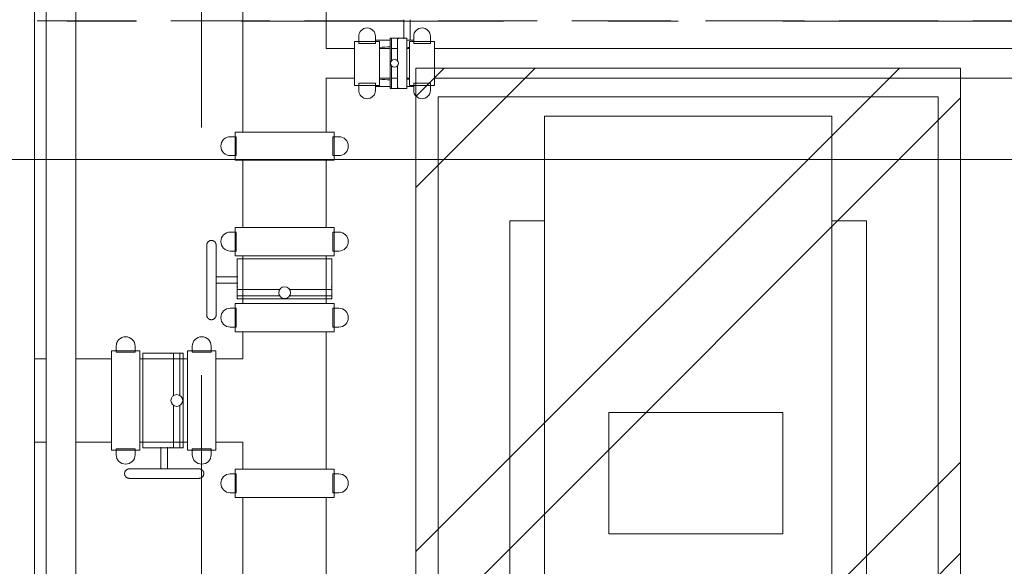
# Model space of a CAD drawing. Header units: centimetres. Extents: x -996 to 7161, y -1849 to 2591.
# Tile 10 of 49: x 1459 to 1658, y -468 to -357. Entities that reach past the tile are written whole.
import ezdxf

# ---------------------------------------------------------------- set-up
doc = ezdxf.new("R2010")
doc.units = ezdxf.units.CM
doc.header["$LTSCALE"] = 0.1
doc.header["$MEASUREMENT"] = 0
for name, pattern in [('Krawędzie ukryte', [270, 200, -70]), ('Przerywana długa', [1000, 500, -500]), ('Przerywana podwójnie', [1093.611073, 529.166651, -211.666656, 141.111112, -211.666656]), ('Wipeout_Contour', [1000, 0, -1000])]:
    doc.linetypes.add(name, pattern=pattern)
for name, color, linetype in [('1_przekroje.K_IR', 7, 'Continuous'), ('2_instalacje pompownia.ISTN', 7, 'Continuous'), ('2_stropy.K_IR', 7, 'Continuous'), ('3_pompownia.K_IR', 7, 'Continuous'), ('5_wymiary.K_IR', 7, 'Continuous')]:
    doc.layers.add(name, color=color, linetype=linetype)
doc.styles.add('GENERATED_STYLE_2', font='txt')
doc.dimstyles.new('GENERATED_STYLE__3', dxfattribs={"dimtxt": 18, "dimasz": 9.178744, "dimexe": 0.18, "dimexo": 2, "dimgap": 0.09, "dimtad": 1, "dimtih": 1, "dimtoh": 1, "dimdec": 0, "dimzin": 0, "dimdsep": 46, "dimtxsty": 'GENERATED_STYLE_2', "dimblk": 'ARROWHEAD_2', "dimblk1": 'ARROWHEAD_2', "dimblk2": 'ARROWHEAD_2', "dimcen": 0.09, "dimclrd": 1, "dimclre": 1, "dimclrt": 1, "dimadec": 1, "dimazin": 0, "dimtfac": 1, "dimtdec": 4, "dimtmove": 0, "dimatfit": 3, "dimfxl": 1, "dimtolj": 1, "dimtzin": 0, "dimarcsym": 0})

# ---------------------------------------------------------------- blocks, each defined once
blk = doc.blocks.new('Strop_13_1', base_point=(1539.2, -577.1))
at = {"color": 254, "linetype": 'Wipeout_Contour', "lineweight": 0, "ltscale": 6663.067075}
blk.add_wipeout([(1539.2, -577.1), (1649.2, -577.1), (1649.2, -367.1), (1539.2, -367.1)], dxfattribs=at).dxf.layer = '2_stropy.K_IR'
at = {"layer": '2_stropy.K_IR', "linetype": 'Continuous', "lineweight": 0, "true_color": 0x00c600}
h = blk.add_hatch(dxfattribs=at)
h.set_pattern_fill('Podwójny_szraf_1_4_0001', color=92, style=0, pattern_type=2)
h.set_pattern_definition([(45, (0, 0), (-45.962, 45.962), []), (45, (-9.19, 9.19), (-45.962, 45.962), [])])
h.paths.add_polyline_path([(1539.2, -577.1), (1649.2, -577.1), (1649.2, -367.1), (1539.2, -367.1)])
at = {"layer": '2_stropy.K_IR', "color": 7, "linetype": 'Continuous', "lineweight": 9, "flags": 128}
blk.add_lwpolyline([(1539.2, -577.1), (1649.2, -577.1), (1649.2, -367.1), (1539.2, -367.1)], close=True, dxfattribs=at)
blk = doc.blocks.new('Rura 22[13]_1', base_point=(2103.7, -353.63))
at = {"layer": '2_instalacje pompownia.ISTN', "color": 252, "linetype": 'Krawędzie ukryte', "lineweight": 15}
blk.add_line((2103.7, -357.53), (1293.7, -357.53), dxfattribs=at)
at = {"layer": '2_instalacje pompownia.ISTN', "color": 252, "linetype": 'Przerywana podwójnie', "lineweight": 15}
blk.add_line((2103.7, -357.63), (1293.7, -357.63), dxfattribs=at)
blk = doc.blocks.new('*D297')
at = {"layer": '5_wymiary.K_IR', "color": 1, "linetype": 'Continuous', "lineweight": 0}
for p, q in [((1393.7, -394.64), (1393.7, -376.52)), ((2003.7, -394.64), (2003.7, -376.52)), ((1397.18, -379.54), (1390.21, -391.62)), ((2000.21, -391.62), (2007.18, -379.54)), ((1387.79, -385.58), (1393.7, -385.58)), ((1393.7, -385.58), (2003.7, -385.58)), ((2003.7, -385.58), (2009.6, -385.58))]:
    blk.add_line(p, q, dxfattribs=at)
at = {"color": 254, "linetype": 'Wipeout_Contour', "lineweight": 0, "ltscale": 6956.769989}
blk.add_wipeout([(1678.21, -381.98), (1719.19, -381.98), (1719.19, -363.98), (1678.21, -363.98)], dxfattribs=at).dxf.layer = '5_wymiary.K_IR'
at = {"layer": '5_wymiary.K_IR', "color": 1, "lineweight": 0, "insert": (1678.21, -381.98), "char_height": 18, "attachment_point": 7, "style": 'GENERATED_STYLE_2'}
blk.add_mtext('\\A1;{\\pql;\\fArial|b0|i1|c238|p38;610}', dxfattribs=at)
blk = doc.blocks.new('ARROWHEAD_2')
at = {"color": 0, "linetype": 'Continuous', "lineweight": 0}
for p, q in [((-0.378, -0.655), (0.378, 0.655)), ((0, 0), (-1, 0))]:
    blk.add_line(p, q, dxfattribs=at)
blk = doc.blocks.new('Płaszczyzna odcinająca_1_1', base_point=(1495.89, 2185.89))
at = {"layer": '1_przekroje.K_IR', "color": 7, "linetype": 'Przerywana długa', "lineweight": 15}
blk.add_line((1495.89, 2170.89), (1495.89, -1087.99), dxfattribs=at)

msp = doc.modelspace()

# ---------------------------------------------------------------- block references
at = {"layer": '2_instalacje pompownia.ISTN', "color": 252, "linetype": 'Przerywana podwójnie', "lineweight": 0}
msp.add_blockref('Rura 22[13]_1', (2103.7, -353.63), dxfattribs=at)
at = {"layer": '2_stropy.K_IR', "color": 7, "linetype": 'Continuous', "lineweight": 9}
msp.add_blockref('Strop_13_1', (1539.2, -577.1), dxfattribs=at)

# ---------------------------------------------------------------- next in the draw order: dimensions: what is measured, and where the dimension line sits
at = {"layer": '5_wymiary.K_IR', "color": 1, "linetype": 'Continuous', "lineweight": 0}
dim = msp.add_linear_dim(base=(2003.7, -385.58), p1=(1393.7, -517.51), p2=(2003.7, -514.89), dimstyle='GENERATED_STYLE__3', dxfattribs=at)
dim.commit()
dim.dimension.update_dxf_attribs({"geometry": '*D297', "text_midpoint": (1698.79, -372.98), "dimtype": 160})

# ---------------------------------------------------------------- next in the draw order: linework, layer by layer
at = {"layer": '3_pompownia.K_IR', "color": 7, "linetype": 'Continuous', "lineweight": 0}
for p, q in [((1462.21, -721.56), (1462.21, -309.45)), ((1464.53, -332.59), (1464.53, -530.99)), ((1470.56, -530.99), (1470.56, -332.59)), ((1504.27, -352.27), (1504.27, -380.01)), ((1521.1, -363.13), (1521.1, -352.27)), ((1536.78, -357.33), (1536.78, -361.19)), ((1538.07, -361.43), (1538.07, -357.33)), ((1531.89, -361.7), (1526.81, -361.7)), ((1526.81, -370.59), (1526.81, -361.7)), ((1527.66, -360.69), (1527.66, -362.13)), ((1531.04, -362.13), (1531.04, -360.69)), ((1534.02, -361.43), (1531.04, -361.43)), ((1531.89, -361.7), (1531.89, -370.59)), ((1534.25, -361.06), (1534.02, -361.06)), ((1534.02, -366.14), (1534.02, -361.06)), ((1534.1, -361.06), (1534.1, -361.19)), ((1534.1, -361.06), (1535.67, -361.06)), ((1534.25, -365.71), (1534.25, -361.06)), ((1537.36, -361.06), (1535.52, -361.06)), ((1535.52, -365.68), (1535.52, -361.06)), ((1535.67, -361.19), (1535.67, -361.06)), ((1537.36, -366.14), (1537.36, -361.06)), ((1538.76, -361.43), (1537.36, -361.43)), ((1542.99, -361.7), (1537.91, -361.7)), ((1537.91, -370.59), (1537.91, -361.7)), ((1538.76, -360.69), (1538.76, -362.13)), ((1542.14, -362.13), (1542.14, -360.69)), ((1542.99, -361.7), (1542.99, -370.59)), ((1526.81, -363.13), (1521.1, -363.13)), ((1527.66, -362.13), (1531.04, -362.13)), ((1534.02, -363.13), (1531.89, -363.13)), ((1535.52, -363.13), (1534.25, -363.13)), ((1537.91, -363.13), (1537.36, -363.13)), ((1538.76, -362.13), (1542.14, -362.13)), ((1741.16, -363.13), (1542.99, -363.13)), ((1534.02, -371.22), (1534.02, -366.14)), ((1534.25, -371.22), (1534.25, -366.57)), ((1535.52, -371.22), (1535.52, -366.58)), ((1537.36, -371.22), (1537.36, -366.14)), ((1521.1, -380.01), (1521.1, -369.16)), ((1521.1, -369.16), (1526.81, -369.16)), ((1531.89, -369.16), (1534.02, -369.16)), ((1534.25, -369.16), (1535.52, -369.16)), ((1537.36, -369.16), (1537.91, -369.16)), ((1542.99, -369.16), (1741.16, -369.16)), ((1526.81, -370.59), (1531.89, -370.59)), ((1531.04, -370.16), (1527.66, -370.16)), ((1527.66, -370.16), (1527.66, -371.6)), ((1531.04, -371.6), (1531.04, -370.16)), ((1531.04, -370.85), (1534.02, -370.85)), ((1534.02, -371.22), (1534.25, -371.22)), ((1534.1, -371.1), (1534.1, -371.22)), ((1535.67, -371.22), (1534.1, -371.22)), ((1535.52, -371.22), (1537.36, -371.22)), ((1535.67, -371.22), (1535.67, -371.1)), ((1537.36, -370.85), (1538.76, -370.85)), ((1537.91, -370.59), (1542.99, -370.59)), ((1542.14, -370.16), (1538.76, -370.16)), ((1538.76, -370.16), (1538.76, -371.6)), ((1542.14, -371.6), (1542.14, -370.16)), ((1644.7, -372.92), (1543.7, -372.92)), ((1543.7, -372.92), (1543.7, -533.33)), ((1644.7, -533.68), (1644.7, -372.92)), ((1565.2, -376.82), (1565.2, -469.92)), ((1565.2, -376.82), (1623.2, -376.82)), ((1623.2, -469.92), (1623.2, -376.82)), ((1502.94, -380.96), (1501.73, -380.96)), ((1502.68, -380.01), (1502.68, -385.73)), ((1502.68, -380.01), (1522.7, -380.01)), ((1502.94, -384.77), (1502.94, -380.96)), ((1523.65, -380.96), (1522.43, -380.96)), ((1522.43, -380.96), (1522.43, -384.77)), ((1522.7, -385.73), (1522.7, -380.01)), ((1501.73, -384.77), (1502.94, -384.77)), ((1522.7, -385.73), (1502.68, -385.73)), ((1504.27, -385.73), (1504.27, -399.27)), ((1521.1, -399.27), (1521.1, -385.73)), ((1522.43, -384.77), (1523.65, -384.77)), ((1502.68, -399.27), (1502.68, -404.99)), ((1502.68, -399.27), (1522.7, -399.27)), ((1522.7, -404.99), (1522.7, -399.27)), ((1565.2, -397.92), (1558.2, -397.92)), ((1558.2, -397.92), (1558.2, -533.68)), ((1630.2, -397.92), (1623.2, -397.92)), ((1630.2, -533.68), (1630.2, -397.92)), ((1502.94, -400.23), (1501.73, -400.23)), ((1502.94, -404.04), (1502.94, -400.23)), ((1523.65, -400.23), (1522.43, -400.23)), ((1522.43, -400.23), (1522.43, -404.04)), ((1501.73, -404.04), (1502.94, -404.04)), ((1522.7, -404.99), (1502.68, -404.99)), ((1503.14, -405.6), (1503.14, -411.82)), ((1512.69, -405.6), (1503.14, -405.6)), ((1504.27, -404.99), (1504.27, -414.64)), ((1522.24, -405.6), (1512.69, -405.6)), ((1521.1, -414.64), (1521.1, -404.99)), ((1522.24, -411.82), (1522.24, -405.6)), ((1522.43, -404.04), (1523.65, -404.04)), ((1503.28, -409.27), (1498.87, -409.27)), ((1498.87, -410.56), (1503.28, -410.56)), ((1503.28, -411.26), (1503.14, -411.26)), ((1503.14, -413.65), (1503.14, -411.26)), ((1522.24, -411.26), (1522.09, -411.26)), ((1522.24, -411.26), (1522.24, -413.65)), ((1503.14, -413.09), (1503.14, -413.73)), ((1511.68, -411.82), (1503.28, -411.82)), ((1511.67, -413.09), (1503.28, -413.09)), ((1522.09, -411.82), (1513.71, -411.82)), ((1522.09, -413.09), (1513.71, -413.09)), ((1522.24, -413.73), (1522.24, -413.09)), ((1502.68, -414.64), (1502.68, -420.35)), ((1522.7, -414.64), (1502.68, -414.64)), ((1503.14, -413.65), (1503.28, -413.65)), ((1512.69, -413.73), (1503.14, -413.73)), ((1522.24, -413.73), (1512.69, -413.73)), ((1522.09, -413.65), (1522.24, -413.65)), ((1522.7, -420.35), (1522.7, -414.64)), ((1502.94, -415.59), (1501.73, -415.59)), ((1502.94, -419.4), (1502.94, -415.59)), ((1523.65, -415.59), (1522.43, -415.59)), ((1522.43, -415.59), (1522.43, -419.4)), ((1501.73, -419.4), (1502.94, -419.4)), ((1522.43, -419.4), (1523.65, -419.4)), ((1502.68, -420.35), (1522.7, -420.35)), ((1504.27, -420.35), (1504.27, -425.81)), ((1521.1, -448.09), (1521.1, -420.35)), ((1478.69, -423.26), (1478.69, -424.48)), ((1482.5, -424.48), (1482.5, -423.26)), ((1494.06, -423.26), (1494.06, -424.48)), ((1497.87, -424.48), (1497.87, -423.26)), ((1483.45, -424.22), (1477.74, -424.22)), ((1477.74, -444.23), (1477.74, -424.22)), ((1478.69, -424.48), (1482.5, -424.48)), ((1483.45, -424.22), (1483.45, -444.23)), ((1490.28, -424.67), (1484.06, -424.67)), ((1484.06, -424.67), (1484.06, -434.22)), ((1489.73, -424.67), (1489.73, -424.82)), ((1489.73, -424.67), (1492.11, -424.67)), ((1490.28, -424.82), (1490.28, -433.2)), ((1492.19, -424.67), (1491.55, -424.67)), ((1491.55, -424.82), (1491.55, -433.2)), ((1492.11, -424.82), (1492.11, -424.67)), ((1492.19, -424.67), (1492.19, -434.22)), ((1498.82, -424.22), (1493.1, -424.22)), ((1493.1, -424.22), (1493.1, -444.23)), ((1494.06, -424.48), (1497.87, -424.48)), ((1498.82, -444.23), (1498.82, -424.22)), ((1464.53, -425.81), (1462.21, -425.81)), ((1477.74, -425.81), (1470.57, -425.81)), ((1493.1, -425.81), (1483.45, -425.81)), ((1504.27, -425.81), (1498.82, -425.81)), ((1484.06, -434.22), (1484.06, -443.77)), ((1490.28, -435.27), (1490.28, -443.63)), ((1491.55, -435.27), (1491.55, -443.63)), ((1492.19, -434.22), (1492.19, -443.77)), ((1613.3, -436.67), (1578.2, -436.67)), ((1578.2, -436.67), (1578.2, -461.17)), ((1613.3, -461.17), (1613.3, -436.67)), ((1462.21, -442.64), (1464.53, -442.64)), ((1470.57, -442.64), (1477.74, -442.64)), ((1483.45, -442.64), (1493.1, -442.64)), ((1498.82, -442.64), (1504.27, -442.64)), ((1504.27, -442.64), (1504.27, -448.09)), ((1477.74, -444.23), (1483.45, -444.23)), ((1482.5, -443.97), (1478.69, -443.97)), ((1478.69, -443.97), (1478.69, -445.18)), ((1482.5, -445.18), (1482.5, -443.97)), ((1484.06, -443.77), (1490.28, -443.77)), ((1487.73, -443.63), (1487.73, -448.04)), ((1489.03, -448.04), (1489.03, -443.63)), ((1489.73, -443.63), (1489.73, -443.77)), ((1492.11, -443.77), (1489.73, -443.77)), ((1491.55, -443.77), (1492.19, -443.77)), ((1492.11, -443.77), (1492.11, -443.63)), ((1493.1, -444.23), (1498.82, -444.23)), ((1497.87, -443.97), (1494.06, -443.97)), ((1494.06, -443.97), (1494.06, -445.18)), ((1497.87, -445.18), (1497.87, -443.97)), ((1502.94, -449.04), (1501.73, -449.04)), ((1502.68, -448.09), (1502.68, -453.81)), ((1522.7, -448.09), (1502.68, -448.09)), ((1502.94, -452.85), (1502.94, -449.04)), ((1523.65, -449.04), (1522.43, -449.04)), ((1522.43, -449.04), (1522.43, -452.85)), ((1522.7, -453.81), (1522.7, -448.09)), ((1501.73, -452.85), (1502.94, -452.85)), ((1522.43, -452.85), (1523.65, -452.85)), ((1502.68, -453.81), (1522.7, -453.81)), ((1504.27, -453.81), (1504.27, -525.34)), ((1521.1, -525.34), (1521.1, -453.81)), ((1578.2, -461.17), (1613.3, -461.17))]:
    msp.add_line(p, q, dxfattribs=at)
at = {"layer": '3_pompownia.K_IR', "color": 7, "linetype": 'Continuous', "lineweight": 0, "flags": 128}
for points in [[(1496.96, -402.87), (1496.97, -402.83), (1496.97, -402.79), (1496.97, -402.75), (1496.98, -402.72), (1496.98, -402.68), (1496.99, -402.64), (1497, -402.6), (1497.01, -402.57), (1497.03, -402.53), (1497.04, -402.5), (1497.06, -402.46), (1497.07, -402.43), (1497.09, -402.39), (1497.11, -402.36), (1497.13, -402.33), (1497.15, -402.3), (1497.18, -402.27), (1497.2, -402.24), (1497.23, -402.21), (1497.25, -402.18), (1497.28, -402.16), (1497.31, -402.13), (1497.34, -402.11), (1497.37, -402.09), (1497.4, -402.07), (1497.44, -402.05), (1497.47, -402.03), (1497.5, -402.01), (1497.54, -401.99), (1497.57, -401.98), (1497.61, -401.97), (1497.64, -401.95), (1497.68, -401.94), (1497.72, -401.94), (1497.76, -401.93), (1497.79, -401.92), (1497.83, -401.92), (1497.87, -401.92), (1497.91, -401.91), (1497.95, -401.91), (1497.98, -401.92), (1498.02, -401.92), (1498.06, -401.93), (1498.1, -401.93), (1498.13, -401.94), (1498.17, -401.95), (1498.21, -401.96), (1498.24, -401.97), (1498.28, -401.99), (1498.31, -402), (1498.35, -402.02), (1498.38, -402.04), (1498.41, -402.05), (1498.45, -402.08), (1498.48, -402.1), (1498.51, -402.12), (1498.54, -402.14), (1498.57, -402.17), (1498.59, -402.2), (1498.62, -402.22), (1498.64, -402.25), (1498.67, -402.28), (1498.69, -402.31), (1498.71, -402.34), (1498.73, -402.38), (1498.75, -402.41), (1498.77, -402.44), (1498.79, -402.48), (1498.8, -402.51), (1498.81, -402.55), (1498.83, -402.58), (1498.84, -402.62), (1498.85, -402.66), (1498.85, -402.7), (1498.86, -402.73), (1498.86, -402.77), (1498.87, -402.81), (1498.87, -402.85), (1498.87, -402.87)], [(1496.96, -402.87), (1496.96, -402.87), (1496.96, -402.89), (1496.96, -402.92), (1496.96, -402.96), (1496.96, -403.01), (1496.96, -403.07), (1496.96, -403.14), (1496.96, -403.22), (1496.96, -403.32), (1496.96, -403.42), (1496.96, -403.54), (1496.96, -403.66), (1496.96, -403.8), (1496.96, -403.94), (1496.96, -404.1), (1496.96, -404.26), (1496.96, -404.43), (1496.96, -404.62), (1496.96, -404.81), (1496.96, -405), (1496.96, -405.21), (1496.96, -405.42), (1496.96, -405.65), (1496.96, -405.87), (1496.96, -406.11), (1496.96, -406.35), (1496.96, -406.59), (1496.96, -406.84), (1496.96, -407.1), (1496.96, -407.36), (1496.96, -407.63), (1496.96, -407.89), (1496.96, -408.17), (1496.96, -408.44), (1496.96, -408.72), (1496.96, -409), (1496.96, -409.28), (1496.96, -409.56), (1496.96, -409.84), (1496.96, -409.92)], [(1496.96, -408.65), (1496.96, -408.52), (1496.96, -408.24), (1496.96, -407.97), (1496.96, -407.7), (1496.96, -407.43), (1496.96, -407.17), (1496.96, -406.91), (1496.96, -406.66), (1496.96, -406.41), (1496.96, -406.17), (1496.96, -405.94), (1496.96, -405.71), (1496.96, -405.48), (1496.96, -405.27), (1496.96, -405.06), (1496.96, -404.86), (1496.96, -404.67), (1496.96, -404.48), (1496.96, -404.31), (1496.96, -404.14), (1496.96, -403.98), (1496.96, -403.84), (1496.96, -403.7), (1496.96, -403.57), (1496.96, -403.45), (1496.96, -403.35), (1496.96, -403.25), (1496.96, -403.16), (1496.96, -403.09), (1496.96, -403.02), (1496.96, -402.97), (1496.96, -402.93), (1496.96, -402.9), (1496.96, -402.88), (1496.96, -402.87)], [(1498.87, -402.87), (1498.87, -402.87), (1498.87, -402.89), (1498.87, -402.92), (1498.87, -402.96), (1498.87, -403.01), (1498.87, -403.07), (1498.87, -403.14), (1498.87, -403.22), (1498.87, -403.32), (1498.87, -403.42), (1498.87, -403.54), (1498.87, -403.66), (1498.87, -403.8), (1498.87, -403.94), (1498.87, -404.1), (1498.87, -404.26), (1498.87, -404.43), (1498.87, -404.62), (1498.87, -404.81), (1498.87, -405), (1498.87, -405.21), (1498.87, -405.42), (1498.87, -405.65), (1498.87, -405.87), (1498.87, -406.11), (1498.87, -406.35), (1498.87, -406.59), (1498.87, -406.84), (1498.87, -407.1), (1498.87, -407.36), (1498.87, -407.63), (1498.87, -407.89), (1498.87, -408.17), (1498.87, -408.44), (1498.87, -408.65)], [(1498.87, -409.92), (1498.87, -409.63), (1498.87, -409.35), (1498.87, -409.07), (1498.87, -408.79), (1498.87, -408.52), (1498.87, -408.24), (1498.87, -407.97), (1498.87, -407.7), (1498.87, -407.43), (1498.87, -407.17), (1498.87, -406.91), (1498.87, -406.66), (1498.87, -406.41), (1498.87, -406.17), (1498.87, -405.94), (1498.87, -405.71), (1498.87, -405.48), (1498.87, -405.27), (1498.87, -405.06), (1498.87, -404.86), (1498.87, -404.67), (1498.87, -404.48), (1498.87, -404.31), (1498.87, -404.14), (1498.87, -403.98), (1498.87, -403.84), (1498.87, -403.7), (1498.87, -403.57), (1498.87, -403.45), (1498.87, -403.35), (1498.87, -403.25), (1498.87, -403.16), (1498.87, -403.09), (1498.87, -403.02), (1498.87, -402.97), (1498.87, -402.93), (1498.87, -402.9), (1498.87, -402.88), (1498.87, -402.87)], [(1496.96, -409.92), (1496.96, -410.2), (1496.96, -410.48), (1496.96, -410.76), (1496.96, -411.04), (1496.96, -411.32), (1496.96, -411.59), (1496.96, -411.86), (1496.96, -412.13), (1496.96, -412.4), (1496.96, -412.66), (1496.96, -412.92), (1496.96, -413.17), (1496.96, -413.42), (1496.96, -413.66), (1496.96, -413.9), (1496.96, -414.12), (1496.96, -414.35), (1496.96, -414.56), (1496.96, -414.77), (1496.96, -414.97), (1496.96, -415.16), (1496.96, -415.35), (1496.96, -415.52), (1496.96, -415.69), (1496.96, -415.85), (1496.96, -415.99), (1496.96, -416.13), (1496.96, -416.26), (1496.96, -416.38), (1496.96, -416.49), (1496.96, -416.58), (1496.96, -416.67), (1496.96, -416.74), (1496.96, -416.81), (1496.96, -416.86), (1496.96, -416.9), (1496.96, -416.94), (1496.96, -416.95), (1496.96, -416.96)], [(1496.96, -416.96), (1496.96, -416.96), (1496.96, -416.94), (1496.96, -416.91), (1496.96, -416.87), (1496.96, -416.82), (1496.96, -416.76), (1496.96, -416.69), (1496.96, -416.61), (1496.96, -416.51), (1496.96, -416.41), (1496.96, -416.29), (1496.96, -416.17), (1496.96, -416.03), (1496.96, -415.89), (1496.96, -415.73), (1496.96, -415.57), (1496.96, -415.4), (1496.96, -415.21), (1496.96, -415.02), (1496.96, -414.83), (1496.96, -414.62), (1496.96, -414.41), (1496.96, -414.19), (1496.96, -413.96), (1496.96, -413.72), (1496.96, -413.48), (1496.96, -413.24), (1496.96, -412.99), (1496.96, -412.73), (1496.96, -412.47), (1496.96, -412.2), (1496.96, -411.94), (1496.96, -411.66), (1496.96, -411.39), (1496.96, -411.19)], [(1498.87, -416.96), (1498.87, -416.96), (1498.87, -416.94), (1498.87, -416.91), (1498.87, -416.87), (1498.87, -416.82), (1498.87, -416.76), (1498.87, -416.69), (1498.87, -416.61), (1498.87, -416.51), (1498.87, -416.41), (1498.87, -416.29), (1498.87, -416.17), (1498.87, -416.03), (1498.87, -415.89), (1498.87, -415.73), (1498.87, -415.57), (1498.87, -415.4), (1498.87, -415.21), (1498.87, -415.02), (1498.87, -414.83), (1498.87, -414.62), (1498.87, -414.41), (1498.87, -414.19), (1498.87, -413.96), (1498.87, -413.72), (1498.87, -413.48), (1498.87, -413.24), (1498.87, -412.99), (1498.87, -412.73), (1498.87, -412.47), (1498.87, -412.2), (1498.87, -411.94), (1498.87, -411.66), (1498.87, -411.39), (1498.87, -411.11), (1498.87, -410.83), (1498.87, -410.55), (1498.87, -410.27), (1498.87, -409.99), (1498.87, -409.92)], [(1498.87, -411.19), (1498.87, -411.32), (1498.87, -411.59), (1498.87, -411.86), (1498.87, -412.13), (1498.87, -412.4), (1498.87, -412.66), (1498.87, -412.92), (1498.87, -413.17), (1498.87, -413.42), (1498.87, -413.66), (1498.87, -413.9), (1498.87, -414.12), (1498.87, -414.35), (1498.87, -414.56), (1498.87, -414.77), (1498.87, -414.97), (1498.87, -415.16), (1498.87, -415.35), (1498.87, -415.52), (1498.87, -415.69), (1498.87, -415.85), (1498.87, -415.99), (1498.87, -416.13), (1498.87, -416.26), (1498.87, -416.38), (1498.87, -416.49), (1498.87, -416.58), (1498.87, -416.67), (1498.87, -416.74), (1498.87, -416.81), (1498.87, -416.86), (1498.87, -416.9), (1498.87, -416.94), (1498.87, -416.95), (1498.87, -416.96)], [(1498.87, -416.96), (1498.87, -417), (1498.87, -417.04), (1498.86, -417.08), (1498.86, -417.12), (1498.85, -417.15), (1498.84, -417.19), (1498.83, -417.23), (1498.82, -417.26), (1498.81, -417.3), (1498.79, -417.33), (1498.78, -417.37), (1498.76, -417.4), (1498.74, -417.44), (1498.72, -417.47), (1498.7, -417.5), (1498.68, -417.53), (1498.66, -417.56), (1498.63, -417.59), (1498.61, -417.62), (1498.58, -417.65), (1498.55, -417.67), (1498.52, -417.7), (1498.49, -417.72), (1498.46, -417.74), (1498.43, -417.77), (1498.4, -417.79), (1498.37, -417.8), (1498.33, -417.82), (1498.3, -417.84), (1498.26, -417.85), (1498.23, -417.86), (1498.19, -417.88), (1498.15, -417.89), (1498.12, -417.9), (1498.08, -417.9), (1498.04, -417.91), (1498, -417.91), (1497.97, -417.92), (1497.93, -417.92), (1497.89, -417.92), (1497.85, -417.91), (1497.81, -417.91), (1497.78, -417.91), (1497.74, -417.9), (1497.7, -417.89), (1497.66, -417.88), (1497.63, -417.87), (1497.59, -417.86), (1497.56, -417.85), (1497.52, -417.83), (1497.49, -417.81), (1497.45, -417.8), (1497.42, -417.78), (1497.39, -417.76), (1497.36, -417.73), (1497.33, -417.71), (1497.3, -417.69), (1497.27, -417.66), (1497.24, -417.63), (1497.22, -417.61), (1497.19, -417.58), (1497.17, -417.55), (1497.14, -417.52), (1497.12, -417.49), (1497.1, -417.46), (1497.08, -417.42), (1497.06, -417.39), (1497.05, -417.35), (1497.03, -417.32), (1497.02, -417.28), (1497.01, -417.25), (1497, -417.21), (1496.99, -417.17), (1496.98, -417.14), (1496.97, -417.1), (1496.97, -417.06), (1496.97, -417.02), (1496.97, -416.98), (1496.96, -416.96)], [(1481.33, -449.95), (1481.29, -449.95), (1481.26, -449.94), (1481.22, -449.94), (1481.18, -449.93), (1481.14, -449.93), (1481.1, -449.92), (1481.07, -449.91), (1481.03, -449.9), (1481, -449.88), (1480.96, -449.87), (1480.93, -449.86), (1480.89, -449.84), (1480.86, -449.82), (1480.83, -449.8), (1480.79, -449.78), (1480.76, -449.76), (1480.73, -449.73), (1480.7, -449.71), (1480.67, -449.68), (1480.65, -449.66), (1480.62, -449.63), (1480.6, -449.6), (1480.57, -449.57), (1480.55, -449.54), (1480.53, -449.51), (1480.51, -449.48), (1480.49, -449.44), (1480.47, -449.41), (1480.46, -449.37), (1480.44, -449.34), (1480.43, -449.3), (1480.42, -449.27), (1480.41, -449.23), (1480.4, -449.19), (1480.39, -449.16), (1480.39, -449.12), (1480.38, -449.08), (1480.38, -449.04), (1480.38, -449), (1480.38, -448.97), (1480.38, -448.93), (1480.38, -448.89), (1480.39, -448.85), (1480.4, -448.81), (1480.4, -448.78), (1480.41, -448.74), (1480.42, -448.7), (1480.44, -448.67), (1480.45, -448.63), (1480.47, -448.6), (1480.48, -448.56), (1480.5, -448.53), (1480.52, -448.5), (1480.54, -448.46), (1480.56, -448.43), (1480.58, -448.4), (1480.61, -448.37), (1480.63, -448.34), (1480.66, -448.32), (1480.69, -448.29), (1480.72, -448.27), (1480.75, -448.24), (1480.78, -448.22), (1480.81, -448.2), (1480.84, -448.18), (1480.87, -448.16), (1480.91, -448.14), (1480.94, -448.12), (1480.98, -448.11), (1481.01, -448.1), (1481.05, -448.08), (1481.08, -448.07), (1481.12, -448.06), (1481.16, -448.06), (1481.2, -448.05), (1481.23, -448.05), (1481.27, -448.04), (1481.31, -448.04), (1481.33, -448.04)], [(1481.33, -448.04), (1481.34, -448.04), (1481.35, -448.04), (1481.38, -448.04), (1481.42, -448.04), (1481.47, -448.04), (1481.53, -448.04), (1481.61, -448.04), (1481.69, -448.04), (1481.78, -448.04), (1481.89, -448.04), (1482, -448.04), (1482.13, -448.04), (1482.26, -448.04), (1482.41, -448.04), (1482.56, -448.04), (1482.73, -448.04), (1482.9, -448.04), (1483.08, -448.04), (1483.27, -448.04), (1483.47, -448.04), (1483.68, -448.04), (1483.89, -448.04), (1484.11, -448.04), (1484.34, -448.04), (1484.57, -448.04), (1484.81, -448.04), (1485.06, -448.04), (1485.31, -448.04), (1485.56, -448.04), (1485.83, -448.04), (1486.09, -448.04), (1486.36, -448.04), (1486.63, -448.04), (1486.9, -448.04), (1487.11, -448.04)], [(1488.38, -448.04), (1488.1, -448.04), (1487.82, -448.04), (1487.54, -448.04), (1487.26, -448.04), (1486.98, -448.04), (1486.7, -448.04), (1486.43, -448.04), (1486.16, -448.04), (1485.9, -448.04), (1485.63, -448.04), (1485.38, -448.04), (1485.12, -448.04), (1484.88, -448.04), (1484.64, -448.04), (1484.4, -448.04), (1484.17, -448.04), (1483.95, -448.04), (1483.73, -448.04), (1483.52, -448.04), (1483.32, -448.04), (1483.13, -448.04), (1482.95, -448.04), (1482.77, -448.04), (1482.61, -448.04), (1482.45, -448.04), (1482.3, -448.04), (1482.16, -448.04), (1482.04, -448.04), (1481.92, -448.04), (1481.81, -448.04), (1481.71, -448.04), (1481.63, -448.04), (1481.55, -448.04), (1481.49, -448.04), (1481.43, -448.04), (1481.39, -448.04), (1481.36, -448.04), (1481.34, -448.04), (1481.33, -448.04)], [(1495.43, -448.04), (1495.42, -448.04), (1495.41, -448.04), (1495.38, -448.04), (1495.34, -448.04), (1495.29, -448.04), (1495.23, -448.04), (1495.15, -448.04), (1495.07, -448.04), (1494.98, -448.04), (1494.87, -448.04), (1494.76, -448.04), (1494.63, -448.04), (1494.5, -448.04), (1494.35, -448.04), (1494.2, -448.04), (1494.03, -448.04), (1493.86, -448.04), (1493.68, -448.04), (1493.49, -448.04), (1493.29, -448.04), (1493.08, -448.04), (1492.87, -448.04), (1492.65, -448.04), (1492.42, -448.04), (1492.19, -448.04), (1491.95, -448.04), (1491.7, -448.04), (1491.45, -448.04), (1491.19, -448.04), (1490.93, -448.04), (1490.67, -448.04), (1490.4, -448.04), (1490.13, -448.04), (1489.85, -448.04), (1489.58, -448.04), (1489.3, -448.04), (1489.02, -448.04), (1488.74, -448.04), (1488.46, -448.04), (1488.38, -448.04)], [(1489.65, -448.04), (1489.78, -448.04), (1490.06, -448.04), (1490.33, -448.04), (1490.6, -448.04), (1490.86, -448.04), (1491.12, -448.04), (1491.38, -448.04), (1491.63, -448.04), (1491.88, -448.04), (1492.12, -448.04), (1492.36, -448.04), (1492.59, -448.04), (1492.81, -448.04), (1493.03, -448.04), (1493.24, -448.04), (1493.44, -448.04), (1493.63, -448.04), (1493.81, -448.04), (1493.99, -448.04), (1494.15, -448.04), (1494.31, -448.04), (1494.46, -448.04), (1494.6, -448.04), (1494.72, -448.04), (1494.84, -448.04), (1494.95, -448.04), (1495.05, -448.04), (1495.13, -448.04), (1495.21, -448.04), (1495.27, -448.04), (1495.33, -448.04), (1495.37, -448.04), (1495.4, -448.04), (1495.42, -448.04), (1495.43, -448.04)], [(1495.43, -448.04), (1495.47, -448.04), (1495.5, -448.04), (1495.54, -448.05), (1495.58, -448.05), (1495.62, -448.06), (1495.65, -448.07), (1495.69, -448.08), (1495.73, -448.09), (1495.76, -448.1), (1495.8, -448.12), (1495.83, -448.13), (1495.87, -448.15), (1495.9, -448.17), (1495.93, -448.19), (1495.97, -448.21), (1496, -448.23), (1496.03, -448.25), (1496.06, -448.28), (1496.08, -448.3), (1496.11, -448.33), (1496.14, -448.36), (1496.16, -448.39), (1496.19, -448.42), (1496.21, -448.45), (1496.23, -448.48), (1496.25, -448.51), (1496.27, -448.54), (1496.29, -448.58), (1496.3, -448.61), (1496.32, -448.65), (1496.33, -448.68), (1496.34, -448.72), (1496.35, -448.76), (1496.36, -448.79), (1496.37, -448.83), (1496.37, -448.87), (1496.38, -448.91), (1496.38, -448.95), (1496.38, -448.98), (1496.38, -449.02), (1496.38, -449.06), (1496.38, -449.1), (1496.37, -449.14), (1496.36, -449.17), (1496.36, -449.21), (1496.35, -449.25), (1496.34, -449.28), (1496.32, -449.32), (1496.31, -449.35), (1496.29, -449.39), (1496.28, -449.42), (1496.26, -449.46), (1496.24, -449.49), (1496.22, -449.52), (1496.2, -449.55), (1496.18, -449.58), (1496.15, -449.61), (1496.13, -449.64), (1496.1, -449.67), (1496.07, -449.7), (1496.04, -449.72), (1496.01, -449.74), (1495.98, -449.77), (1495.95, -449.79), (1495.92, -449.81), (1495.89, -449.83), (1495.85, -449.85), (1495.82, -449.86), (1495.78, -449.88), (1495.75, -449.89), (1495.71, -449.9), (1495.67, -449.91), (1495.64, -449.92), (1495.6, -449.93), (1495.56, -449.94), (1495.52, -449.94), (1495.49, -449.94), (1495.45, -449.95), (1495.43, -449.95)], [(1481.33, -449.95), (1481.34, -449.95), (1481.35, -449.95), (1481.38, -449.95), (1481.42, -449.95), (1481.47, -449.95), (1481.53, -449.95), (1481.61, -449.95), (1481.69, -449.95), (1481.78, -449.95), (1481.89, -449.95), (1482, -449.95), (1482.13, -449.95), (1482.26, -449.95), (1482.41, -449.95), (1482.56, -449.95), (1482.73, -449.95), (1482.9, -449.95), (1483.08, -449.95), (1483.27, -449.95), (1483.47, -449.95), (1483.68, -449.95), (1483.89, -449.95), (1484.11, -449.95), (1484.34, -449.95), (1484.57, -449.95), (1484.81, -449.95), (1485.06, -449.95), (1485.31, -449.95), (1485.56, -449.95), (1485.83, -449.95), (1486.09, -449.95), (1486.36, -449.95), (1486.63, -449.95), (1486.9, -449.95), (1487.18, -449.95), (1487.46, -449.95), (1487.74, -449.95), (1488.02, -449.95), (1488.3, -449.95), (1488.38, -449.95)], [(1487.11, -449.95), (1486.98, -449.95), (1486.7, -449.95), (1486.43, -449.95), (1486.16, -449.95), (1485.9, -449.95), (1485.63, -449.95), (1485.38, -449.95), (1485.12, -449.95), (1484.88, -449.95), (1484.64, -449.95), (1484.4, -449.95), (1484.17, -449.95), (1483.95, -449.95), (1483.73, -449.95), (1483.52, -449.95), (1483.32, -449.95), (1483.13, -449.95), (1482.95, -449.95), (1482.77, -449.95), (1482.61, -449.95), (1482.45, -449.95), (1482.3, -449.95), (1482.16, -449.95), (1482.04, -449.95), (1481.92, -449.95), (1481.81, -449.95), (1481.71, -449.95), (1481.63, -449.95), (1481.55, -449.95), (1481.49, -449.95), (1481.43, -449.95), (1481.39, -449.95), (1481.36, -449.95), (1481.34, -449.95), (1481.33, -449.95)], [(1488.38, -449.95), (1488.66, -449.95), (1488.94, -449.95), (1489.22, -449.95), (1489.5, -449.95), (1489.78, -449.95), (1490.06, -449.95), (1490.33, -449.95), (1490.6, -449.95), (1490.86, -449.95), (1491.12, -449.95), (1491.38, -449.95), (1491.63, -449.95), (1491.88, -449.95), (1492.12, -449.95), (1492.36, -449.95), (1492.59, -449.95), (1492.81, -449.95), (1493.03, -449.95), (1493.24, -449.95), (1493.44, -449.95), (1493.63, -449.95), (1493.81, -449.95), (1493.99, -449.95), (1494.15, -449.95), (1494.31, -449.95), (1494.46, -449.95), (1494.6, -449.95), (1494.72, -449.95), (1494.84, -449.95), (1494.95, -449.95), (1495.05, -449.95), (1495.13, -449.95), (1495.21, -449.95), (1495.27, -449.95), (1495.33, -449.95), (1495.37, -449.95), (1495.4, -449.95), (1495.42, -449.95), (1495.43, -449.95)], [(1495.43, -449.95), (1495.42, -449.95), (1495.41, -449.95), (1495.38, -449.95), (1495.34, -449.95), (1495.29, -449.95), (1495.23, -449.95), (1495.15, -449.95), (1495.07, -449.95), (1494.98, -449.95), (1494.87, -449.95), (1494.76, -449.95), (1494.63, -449.95), (1494.5, -449.95), (1494.35, -449.95), (1494.2, -449.95), (1494.03, -449.95), (1493.86, -449.95), (1493.68, -449.95), (1493.49, -449.95), (1493.29, -449.95), (1493.08, -449.95), (1492.87, -449.95), (1492.65, -449.95), (1492.42, -449.95), (1492.19, -449.95), (1491.95, -449.95), (1491.7, -449.95), (1491.45, -449.95), (1491.19, -449.95), (1490.93, -449.95), (1490.67, -449.95), (1490.4, -449.95), (1490.13, -449.95), (1489.85, -449.95), (1489.65, -449.95)]]:
    msp.add_lwpolyline(points, dxfattribs=at)
at = {"layer": '3_pompownia.K_IR', "color": 7, "linetype": 'Continuous', "lineweight": 0}
for centre, radius, start, end in [((1529.35, -360.69), 1.69, 0, 180), ((1540.45, -360.69), 1.69, 0, 180), ((1534.89, -391.54), 28.74, 91.7249, 95.9865), ((1534.89, -391.54), 28.74, 83.9627, 85.0535), ((1534.89, -366.14), 0.784, 0, 180), ((1534.89, -366.14), 0.784, 180, 0), ((1534.89, -340.74), 28.74, 264.0135, 268.2751), ((1534.89, -340.74), 28.74, 274.9465, 276.0373), ((1529.35, -371.6), 1.69, 180, 0), ((1540.45, -371.6), 1.69, 180, 0), ((1501.73, -382.87), 1.91, 90, 270), ((1523.65, -382.87), 1.91, 270, 90), ((1501.73, -402.13), 1.91, 90, 270), ((1523.65, -402.13), 1.91, 270, 90), ((1512.69, -412.46), 1.19, 90, 270), ((1512.69, -412.46), 1.19, 270, 90), ((1501.73, -417.5), 1.91, 90, 270), ((1523.65, -417.5), 1.91, 270, 90), ((1480.59, -423.26), 1.91, 0, 180), ((1495.96, -423.26), 1.91, 0, 180), ((1490.92, -434.22), 1.19, 0, 180), ((1490.92, -434.22), 1.19, 180, 0), ((1480.59, -445.18), 1.91, 180, 0), ((1495.96, -445.18), 1.91, 180, 0), ((1501.73, -450.95), 1.91, 90, 270), ((1523.65, -450.95), 1.91, 270, 90)]:
    msp.add_arc(centre, radius, start, end, dxfattribs=at)

# ---------------------------------------------------------------- next in the draw order: block references
at = {"layer": '1_przekroje.K_IR', "color": 7, "lineweight": 15}
msp.add_blockref('Płaszczyzna odcinająca_1_1', (1495.89, 2185.89), dxfattribs=at)

doc.saveas('drawing.dxf')
